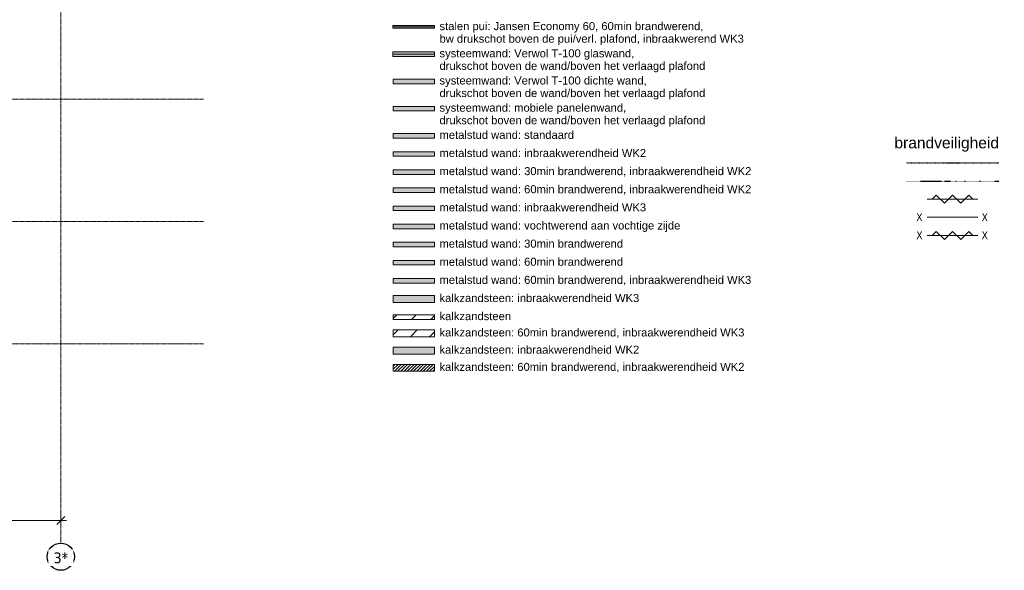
# Model space of a CAD drawing. Header units: millimetres. Extents: x -3388 to 301539, y -5590 to 54660.
# Tile 212 of 216: x 126893 to 148640, y -5000 to 7151. Entities that reach past the tile are written whole.
import ezdxf

# ---------------------------------------------------------------- set-up
doc = ezdxf.new("R2010")
doc.units = ezdxf.units.MM
for name, pattern in [('30_minuten', [5.6, 2.4, -1.6, 0, -1.6]), ('60_minuten', [7.2, 2.4, -1.6, 0, -1.6, 0, -1.6]), ('stramienlijn', [21, 12, -3, 3, -3])]:
    doc.linetypes.add(name, pattern=pattern)
for name, color, linetype, lineweight in [('A-ANNO-DIMS', 211, 'Continuous', 9), ('A-ANNO-DIMS-100', 211, 'Continuous', 9), ('A-DETL', 90, 'Continuous', 9), ('A-DETL-GENF', 92, 'Continuous', 9), ('A-DETL-THIN', 151, 'Continuous', 18), ('A-DOOR-IDEN', 31, 'Continuous', 18), ('A-GENM', 13, 'Continuous', 9), ('A-WALL', 113, 'Continuous', 9), ('A-WALL-PATT', 111, 'Continuous', 18), ('G-ANNO-TEXT', 231, 'Continuous', 9), ('S-GRID', 1, 'Continuous', 9), ('S-GRID-IDEN', 1, 'Continuous', 25)]:
    doc.layers.add(name, color=color, linetype=linetype, lineweight=lineweight)
doc.styles.add('Arial', font='arial.ttf', dxfattribs={"height": 177.035928})
doc.styles.add('Arial_1', font='arial.ttf', dxfattribs={"height": 245.883234})
doc.styles.add('Tahoma', font='tahoma.ttf', dxfattribs={"height": 238.040123})
doc.styles.add('Tahoma_1', font='tahoma.ttf', dxfattribs={"height": 171.388889})
doc.dimstyles.new('1_8', dxfattribs={"dimscale": 304.8, "dimtxt": 180, "dimasz": 0.590551, "dimexe": 0.426509, "dimexo": 0.0625, "dimgap": 0, "dimtad": 1, "dimdec": 3, "dimrnd": 0.001, "dimdsep": 46, "dimtxsty": 'Arial', "dimblk1": 'OBLIQUE', "dimblk2": 'OBLIQUE', "dimsah": 1, "dimcen": 0.09, "dimdle": 0.426509, "dimadec": 0, "dimazin": 2, "dimtfac": 1, "dimtdec": 4, "dimtix": 1, "dimtmove": 0, "dimatfit": 3, "dimfxl": 0.426509, "dimfxlon": 1, "dimtvp": 1, "dimtolj": 1, "dimtzin": 0, "dimarcsym": 2})

# ---------------------------------------------------------------- blocks, each defined once
blk = doc.blocks.new('Family - ___-2142750-Renvooi Wanden')
at = {"layer": 'A-WALL-PATT', "lineweight": 9}
blk.add_hatch(color=256, dxfattribs=at).paths.add_polyline_path([(3225, 4538), (3225, 4638), (2311, 4638), (2311, 4538)], flags=0)
at = {"layer": 'A-WALL', "lineweight": 18}
for p, q in [((3225, 4638), (2311, 4638)), ((2311, 4638), (2311, 4538)), ((3225, 4538), (3225, 4638)), ((2311, 4538), (3225, 4538))]:
    blk.add_line(p, q, dxfattribs=at)
blk = doc.blocks.new('Family - ___-2142752-Renvooi Wanden')
at = {"layer": 'A-WALL-PATT', "lineweight": 9}
blk.add_hatch(color=256, dxfattribs=at).paths.add_polyline_path([(3225, 1338), (3225, 1438), (2311, 1438), (2311, 1338)], flags=0)
at = {"layer": 'A-WALL', "lineweight": 18}
for p, q in [((3225, 1438), (2311, 1438)), ((2311, 1438), (2311, 1338)), ((2311, 1338), (3225, 1338)), ((3225, 1338), (3225, 1438))]:
    blk.add_line(p, q, dxfattribs=at)
blk = doc.blocks.new('Family - ___-2142754-Renvooi Wanden')
at = {"layer": 'A-WALL-PATT', "lineweight": 9}
blk.add_hatch(color=256, dxfattribs=at).paths.add_polyline_path([(3225, 1738), (3225, 1838), (2311, 1838), (2311, 1738)], flags=0)
at = {"layer": 'A-WALL', "lineweight": 18}
for p, q in [((3225, 1838), (2311, 1838)), ((2311, 1838), (2311, 1738)), ((3225, 1738), (3225, 1838)), ((2311, 1738), (3225, 1738))]:
    blk.add_line(p, q, dxfattribs=at)
blk = doc.blocks.new('Family - ___-2142756-Renvooi Wanden')
at = {"layer": 'A-WALL-PATT', "lineweight": 9}
blk.add_hatch(color=256, dxfattribs=at).paths.add_polyline_path([(3225, 2538), (3225, 2638), (2311, 2638), (2311, 2538)], flags=0)
at = {"layer": 'A-WALL', "lineweight": 18}
for p, q in [((3225, 2638), (2311, 2638)), ((2311, 2638), (2311, 2538)), ((3225, 2538), (3225, 2638)), ((2311, 2538), (3225, 2538))]:
    blk.add_line(p, q, dxfattribs=at)
blk = doc.blocks.new('Family - ___-2142838-Renvooi Wanden')
at = {"layer": 'A-WALL-PATT', "lineweight": 9}
blk.add_hatch(color=256, dxfattribs=at).paths.add_polyline_path([(3225, 5738), (3225, 5838), (2311, 5838), (2311, 5738)], flags=0)
at = {"layer": 'A-WALL', "lineweight": 18}
for p, q in [((3225, 5838), (2311, 5838)), ((2311, 5838), (2311, 5738)), ((2311, 5738), (3225, 5738)), ((3225, 5738), (3225, 5838))]:
    blk.add_line(p, q, dxfattribs=at)
blk = doc.blocks.new('Family - ___-2182213-Renvooi Wanden')
at = {"layer": 'A-WALL-PATT', "lineweight": 9}
blk.add_hatch(color=256, dxfattribs=at).paths.add_polyline_path([(3225, 4138), (3225, 4238), (2311, 4238), (2311, 4138)], flags=0)
at = {"layer": 'A-WALL', "lineweight": 18}
for p, q in [((3225, 4238), (2311, 4238)), ((2311, 4238), (2311, 4138)), ((2311, 4138), (3225, 4138)), ((3225, 4138), (3225, 4238))]:
    blk.add_line(p, q, dxfattribs=at)
blk = doc.blocks.new('Family - ___-2211589-Renvooi Wanden')
at = {"layer": 'A-WALL-PATT', "lineweight": 9}
blk.add_hatch(color=256, dxfattribs=at).paths.add_polyline_path([(3225, 913), (3225, 1063), (2311, 1063), (2311, 913)], flags=0)
at = {"layer": 'A-WALL', "lineweight": 18}
for p, q in [((3225, 1063), (2311, 1063)), ((2311, 1063), (2311, 913)), ((2311, 913), (3225, 913)), ((3225, 913), (3225, 1063))]:
    blk.add_line(p, q, dxfattribs=at)
blk = doc.blocks.new('Family - ___-2228944-Renvooi Wanden')
at = {"layer": 'A-WALL-PATT', "lineweight": 9}
blk.add_hatch(color=256, dxfattribs=at).paths.add_polyline_path([(3225, 2138), (3225, 2238), (2311, 2238), (2311, 2138)], flags=0)
at = {"layer": 'A-WALL', "lineweight": 18}
for p, q in [((3225, 2238), (2311, 2238)), ((2311, 2238), (2311, 2138)), ((3225, 2138), (3225, 2238)), ((2311, 2138), (3225, 2138))]:
    blk.add_line(p, q, dxfattribs=at)
blk = doc.blocks.new('Family - ___-3169476-Renvooi Wanden')
at = {"layer": 'A-WALL-PATT', "lineweight": 9}
blk.add_hatch(color=256, dxfattribs=at).paths.add_polyline_path([(3225, 5138), (3225, 5238), (2311, 5238), (2311, 5138)], flags=0)
at = {"layer": 'A-WALL', "lineweight": 18}
for p, q in [((3225, 5238), (2311, 5238)), ((2311, 5238), (2311, 5138)), ((3225, 5138), (3225, 5238)), ((2311, 5138), (3225, 5138))]:
    blk.add_line(p, q, dxfattribs=at)
blk = doc.blocks.new('Family - ___-4571880-Renvooi Wanden')
at = {"layer": 'A-WALL-PATT', "lineweight": 9}
h = blk.add_hatch(dxfattribs=at)
h.set_pattern_fill('FP_174', color=256, angle=45, style=0, pattern_type=2)
h.set_pattern_definition([(45, (135597.5, 588.02), (-212.13203, 212.13203), [])])
h.paths.add_polyline_path([(3225, 538), (3225, 638), (2311, 638), (2311, 538)], flags=0)
at = {"layer": 'A-WALL', "lineweight": 18}
for p, q in [((3225, 638), (2311, 638)), ((2311, 638), (2311, 538)), ((2311, 538), (3225, 538)), ((3225, 538), (3225, 638))]:
    blk.add_line(p, q, dxfattribs=at)
blk = doc.blocks.new('Family - ___-4574302-Renvooi Wanden')
at = {"layer": 'A-WALL-PATT', "lineweight": 9}
blk.add_hatch(color=256, dxfattribs=at).paths.add_polyline_path([(3225, 2938), (3225, 3038), (2311, 3038), (2311, 2938)], flags=0)
at = {"layer": 'A-WALL', "lineweight": 18}
for p, q in [((3225, 3038), (2311, 3038)), ((2311, 3038), (2311, 2938)), ((2311, 2938), (3225, 2938)), ((3225, 2938), (3225, 3038))]:
    blk.add_line(p, q, dxfattribs=at)
blk = doc.blocks.new('Family - ___-4574377-Renvooi Wanden')
at = {"layer": 'A-WALL-PATT', "lineweight": 9}
blk.add_hatch(color=256, dxfattribs=at).paths.add_polyline_path([(3225, 3738), (3225, 3838), (2311, 3838), (2311, 3738)], flags=0)
at = {"layer": 'A-WALL', "lineweight": 18}
for p, q in [((3225, 3838), (2311, 3838)), ((2311, 3838), (2311, 3738)), ((2311, 3738), (3225, 3738)), ((3225, 3738), (3225, 3838))]:
    blk.add_line(p, q, dxfattribs=at)
blk = doc.blocks.new('Family - ___-4574410-Renvooi Wanden')
at = {"layer": 'A-WALL-PATT', "lineweight": 9}
blk.add_hatch(color=256, dxfattribs=at).paths.add_polyline_path([(3225, 3338), (3225, 3438), (2311, 3438), (2311, 3338)], flags=0)
at = {"layer": 'A-WALL', "lineweight": 18}
for p, q in [((3225, 3438), (2311, 3438)), ((2311, 3438), (2311, 3338)), ((2311, 3338), (3225, 3338)), ((3225, 3338), (3225, 3438))]:
    blk.add_line(p, q, dxfattribs=at)
blk = doc.blocks.new('Family - ___-4800938-Renvooi Wanden')
at = {"layer": 'A-WALL-PATT', "lineweight": 9}
h = blk.add_hatch(dxfattribs=at)
h.set_pattern_fill('FP_175', color=256, angle=45, style=0, pattern_type=2)
h.set_pattern_definition([(45, (135597.5, 228.02), (-212.13203, 212.13203), [])])
h.paths.add_polyline_path([(3225, 153), (3225, 303), (2311, 303), (2311, 153)], flags=0)
at = {"layer": 'A-WALL', "lineweight": 18}
for p, q in [((3225, 303), (2311, 303)), ((2311, 303), (2311, 153)), ((3225, 153), (3225, 303)), ((2311, 153), (3225, 153))]:
    blk.add_line(p, q, dxfattribs=at)
blk = doc.blocks.new('Family - ___-4800975-Renvooi Wanden')
at = {"layer": 'A-WALL-PATT', "lineweight": 9}
blk.add_hatch(color=256, dxfattribs=at).paths.add_polyline_path([(3225, -227), (3225, -77), (2311, -77), (2311, -227)], flags=0)
at = {"layer": 'A-WALL', "lineweight": 18}
for p, q in [((3225, -77), (2311, -77)), ((2311, -77), (2311, -227)), ((3225, -227), (3225, -77)), ((2311, -227), (3225, -227))]:
    blk.add_line(p, q, dxfattribs=at)
blk = doc.blocks.new('Family - ___-4802674-Renvooi Wanden')
at = {"layer": 'A-WALL-PATT', "lineweight": 9}
h = blk.add_hatch(dxfattribs=at)
h.set_pattern_fill('FP_176', color=256, angle=45, style=0, pattern_type=2)
h.set_pattern_definition([(45, (135597.49, -531.983), (-35.355339, 35.355339), [])])
h.paths.add_polyline_path([(3225, -607), (3225, -457), (2311, -457), (2311, -607)], flags=0)
at = {"layer": 'A-WALL', "lineweight": 18}
for p, q in [((3225, -457), (2311, -457)), ((2311, -457), (2311, -607)), ((2311, -607), (3225, -607)), ((3225, -607), (3225, -457))]:
    blk.add_line(p, q, dxfattribs=at)
blk = doc.blocks.new('Family - ___-2184269-Renvooi Brand')
at = {"layer": 'A-GENM', "linetype": '30_minuten', "lineweight": 25}
blk.add_line((2592, 3990), (3792, 3990), dxfattribs=at)
blk = doc.blocks.new('Family - ___-2184271-Renvooi Brand')
at = {"layer": 'A-GENM', "linetype": '60_minuten', "lineweight": 25}
blk.add_line((2592, 3590), (3792, 3590), dxfattribs=at)
blk = doc.blocks.new('Family - ___-2184275-Renvooi Brand')
at = {"layer": 'A-GENM', "linetype": '30_minuten', "lineweight": 25}
blk.add_line((3437, 3990), (4637, 3990), dxfattribs=at)
blk = doc.blocks.new('Family - ___-2184277-Renvooi Brand')
at = {"layer": 'A-GENM', "linetype": '60_minuten', "lineweight": 25}
blk.add_line((3442, 3590), (4642, 3590), dxfattribs=at)
blk = doc.blocks.new('Grid - 3_0 mm-242474-4e verdieping - bouwdeel 3_ 4_ 5')
at = {"layer": 'S-GRID-IDEN'}
blk.add_circle((0, 0), 3, dxfattribs=at)
blk = doc.blocks.new('DIMBLOCK18-4e verdieping - bouwdeel 3_ 4_ 5')
at = {"layer": 'A-ANNO-DIMS-100'}
for p, q in [((120600, -3900), (120510, -3990)), ((120600, -3770), (120600, -4030)), ((120600, -3900), (120600, -3770)), ((120600, -3900), (120690, -3810)), ((120600, -3900), (127930, -3900)), ((127800, -3900), (127710, -3990)), ((127800, -3770), (127800, -4030)), ((127800, -3900), (127800, -3770)), ((127800, -3900), (127890, -3810))]:
    blk.add_line(p, q, dxfattribs=at)
at = {"layer": 'A-ANNO-DIMS-100', "color": 0, "insert": (123929, -3670), "char_height": 177, "width": 651.32, "attachment_point": 1, "line_spacing_factor": 0.938532, "style": 'Arial'}
blk.add_mtext('7200', dxfattribs=at)
blk = doc.blocks.new('_Oblique')
at = {"color": 0, "linetype": 'ByBlock', "lineweight": -2}
blk.add_line((-0.5, -0.5), (0.5, 0.5), dxfattribs=at)
blk = doc.blocks.new('02_deursymbool_brandwerendheid klein - zelfsluitend-270290-Renvooi Brand')
at = {"layer": 'A-DOOR-IDEN'}
for p, q in [((3168, 3190), (3258, 3280)), ((3258, 3280), (3437, 3100)), ((3437, 3100), (3617, 3280)), ((3617, 3280), (3797, 3100)), ((3797, 3100), (3976, 3280)), ((3976, 3280), (4066, 3190)), ((3058, 3190), (4176, 3190))]:
    blk.add_line(p, q, dxfattribs=at)
blk = doc.blocks.new('02_deursymbool_brandwerendheid klein - waarde onder_boven-270284-Renvooi Brand')
at = {"layer": 'A-DOOR-IDEN'}
blk.add_line((3058, 2790), (4176, 2790), dxfattribs=at)
blk = doc.blocks.new('02_deursymbool_brandwerendheid klein - zelfsluitend waarde onder_boven-270288-Renvooi Brand')
at = {"layer": 'A-DOOR-IDEN'}
for p, q in [((3168, 2390), (3258, 2480)), ((3258, 2480), (3437, 2300)), ((3437, 2300), (3617, 2480)), ((3617, 2480), (3797, 2300)), ((3797, 2300), (3976, 2480)), ((3976, 2480), (4066, 2390)), ((3058, 2390), (4176, 2390))]:
    blk.add_line(p, q, dxfattribs=at)

msp = doc.modelspace()

# ---------------------------------------------------------------- hatches: boundary and pattern name
at = {"layer": 'A-DETL-GENF'}
for color, points in [(211, [(136054.1286, 6961.6023), (136054.1286, 7021.6023), (135134.1286, 7021.6023), (135134.1286, 6961.6023)]), (51, [(136054.1286, 6341.6023), (136054.1286, 6441.6023), (135134.1286, 6441.6023), (135134.1286, 6341.6023)])]:
    msp.add_hatch(color=color, dxfattribs=at).paths.add_polyline_path(points, flags=0)

# ---------------------------------------------------------------- linework, layer by layer
at = {"layer": 'A-DETL'}
for p, q in [((135134.1286, 6991.6023), (136054.1286, 6991.6023)), ((135134.1286, 6391.6023), (136054.1286, 6391.6023))]:
    msp.add_line(p, q, dxfattribs=at)
at = {"layer": 'A-DETL-THIN'}
for p, q in [((136054.1286, 7021.6023), (135134.1286, 7021.6023)), ((135134.1286, 7021.6023), (135134.1286, 6961.6023)), ((135134.1286, 6961.6023), (136054.1286, 6961.6023)), ((136054.1286, 6961.6023), (136054.1286, 7021.6023)), ((136054.1286, 6441.6023), (135134.1286, 6441.6023)), ((135134.1286, 6441.6023), (135134.1286, 6341.6023)), ((135134.1286, 6341.6023), (136054.1286, 6341.6023)), ((136054.1286, 6341.6023), (136054.1286, 6441.6023))]:
    msp.add_line(p, q, dxfattribs=at)
at = {"layer": 'S-GRID', "linetype": 'stramienlijn'}
for p, q in [((127800, 44000), (127800, -4400)), ((130950, 5400), (-2788.087, 5400)), ((130950, 2700), (12500.1395, 2700)), ((130950, 0), (-2788.087, 0))]:
    msp.add_line(p, q, dxfattribs=at)

# ---------------------------------------------------------------- block references
at = {"color": 50, "lineweight": 9}
for name in ['Family - ___-2142838-Renvooi Wanden', 'Family - ___-3169476-Renvooi Wanden', 'Family - ___-2142750-Renvooi Wanden', 'Family - ___-2182213-Renvooi Wanden', 'Family - ___-4574377-Renvooi Wanden', 'Family - ___-4574410-Renvooi Wanden', 'Family - ___-4574302-Renvooi Wanden', 'Family - ___-2142756-Renvooi Wanden', 'Family - ___-2228944-Renvooi Wanden', 'Family - ___-2142754-Renvooi Wanden', 'Family - ___-2142752-Renvooi Wanden', 'Family - ___-2211589-Renvooi Wanden', 'Family - ___-4571880-Renvooi Wanden', 'Family - ___-4800938-Renvooi Wanden', 'Family - ___-4800975-Renvooi Wanden', 'Family - ___-4802674-Renvooi Wanden']:
    msp.add_blockref(name, (132829.5592, 0), dxfattribs=at)
at = {"color": 1, "linetype": '30_minuten', "lineweight": 25}
for name in ['Family - ___-2184269-Renvooi Brand', 'Family - ___-2184275-Renvooi Brand']:
    msp.add_blockref(name, (143879.6876, 0), dxfattribs=at)
at = {"color": 3, "linetype": '60_minuten', "lineweight": 25}
for name in ['Family - ___-2184271-Renvooi Brand', 'Family - ___-2184277-Renvooi Brand']:
    msp.add_blockref(name, (143879.6876, 0), dxfattribs=at)
at = {"layer": 'A-DOOR-IDEN'}
for name in ['02_deursymbool_brandwerendheid klein - zelfsluitend-270290-Renvooi Brand', '02_deursymbool_brandwerendheid klein - waarde onder_boven-270284-Renvooi Brand', '02_deursymbool_brandwerendheid klein - zelfsluitend waarde onder_boven-270288-Renvooi Brand']:
    msp.add_blockref(name, (143879.6876, 0), dxfattribs=at)
at = {"layer": 'S-GRID-IDEN', "xscale": 99.99999999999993, "yscale": 99.99999999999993, "zscale": 99.99999999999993, "rotation": 180}
msp.add_blockref('Grid - 3_0 mm-242474-4e verdieping - bouwdeel 3_ 4_ 5', (127800, -4700), dxfattribs=at)

# ---------------------------------------------------------------- texts
at = {"layer": 'A-DOOR-IDEN', "lineweight": 9, "char_height": 171.3889, "width": 164.153537, "attachment_point": 2, "line_spacing_factor": 1.000232, "style": 'Tahoma_1'}
for insert in [(146764.3969, 2877.0788), (148208.2645, 2877.0788), (146764.3969, 2477.0788), (148208.2645, 2477.0788)]:
    msp.add_mtext('X', dxfattribs=dict(at, insert=insert))
at = {"layer": 'G-ANNO-TEXT', "color": 7, "char_height": 177.035928, "attachment_point": 1, "line_spacing_factor": 0.938532, "style": 'Arial'}
for s, insert, width in [('stalen pui: Jansen Economy 60, 60min brandwerend,\\Pbw drukschot boven de pui/verl. plafond, inbraakwerend WK3', (136164.5796, 7097.5811), 7998.165112), ('systeemwand: Verwol T-100 glaswand,\\Pdrukschot boven de wand/boven het verlaagd plafond', (136164.5796, 6497.5811), 6998.124483), ('systeemwand: Verwol T-100 dichte wand,\\Pdrukschot boven de wand/boven het verlaagd plafond', (136164.5796, 5897.5811), 6998.124483), ('systeemwand: mobiele panelenwand,\\Pdrukschot boven de wand/boven het verlaagd plafond', (136164.5796, 5297.5811), 6998.124483), ('metalstud wand: standaard', (136164.5796, 4697.5811), 3531.460966), ('metalstud wand: inbraakwerendheid WK2', (136164.5796, 4297.5811), 5421.38656), ('metalstud wand: 30min brandwerend, inbraakwerendheid WK2', (136164.5796, 3897.5811), 8181.757884), ('metalstud wand: 60min brandwerend, inbraakwerendheid WK2', (136164.5796, 3497.5811), 8181.757884), ('metalstud wand: inbraakwerendheid WK3', (136164.5796, 3097.5811), 5421.38656), ('metalstud wand: vochtwerend aan vochtige zijde', (136164.5796, 2697.5811), 6328.550844), ('metalstud wand: 30min brandwerend', (136164.5796, 2297.5811), 4816.61037), ('metalstud wand: 60min brandwerend', (136164.5796, 1897.5811), 4816.61037), ('metalstud wand: 60min brandwerend, inbraakwerendheid WK3', (136164.5796, 1497.5811), 8181.757884), ('kalkzandsteen: inbraakwerendheid WK3\\P', (136164.5796, 1097.5811), 5248.593362), ('kalkzandsteen', (136164.5796, 697.5811), 1883.445849), ('kalkzandsteen: 60min brandwerend, inbraakwerendheid WK3\\P', (136164.5796, 337.5811), 8008.964686), ('kalkzandsteen: inbraakwerendheid WK2\\P', (136164.5796, -42.4189), 5248.593362), ('kalkzandsteen: 60min brandwerend, inbraakwerendheid WK2\\P', (136164.5796, -422.4189), 8008.964686)]:
    msp.add_mtext(s, dxfattribs=dict(at, insert=insert, width=width))
at = {"layer": 'G-ANNO-TEXT', "color": 7, "lineweight": 13, "insert": (146212.3296, 4558.5054), "char_height": 245.883234, "width": 2754, "attachment_point": 1, "line_spacing_factor": 0.938532, "style": 'Arial_1'}
msp.add_mtext('brandveiligheid', dxfattribs=at)

# ---------------------------------------------------------------- dimensions: what is measured, and where the dimension line sits
at = {"layer": 'A-ANNO-DIMS'}
dim = msp.add_linear_dim(base=(127800, -3900), p1=(120600, -3770), p2=(127800, -3770), dimstyle='1_8', override={"dimpost": '<>', "dimfxl": 7200}, dxfattribs=at)
dim.commit()
dim.dimension.update_dxf_attribs({"geometry": 'DIMBLOCK18-4e verdieping - bouwdeel 3_ 4_ 5', "text_midpoint": (124200, -3809.6102)})

# ---------------------------------------------------------------- next in the draw order: texts
at = {"layer": 'S-GRID-IDEN', "lineweight": 9, "insert": (127800.1221, -4605.9577), "char_height": 238.04012, "width": 432, "attachment_point": 2, "line_spacing_factor": 1.000232, "style": 'Tahoma', "bg_fill": 3, "box_fill_scale": 1.25, "bg_fill_color": 0, "bg_fill_transparency": 0}
msp.add_mtext('3*', dxfattribs=at)

doc.saveas('drawing.dxf')
